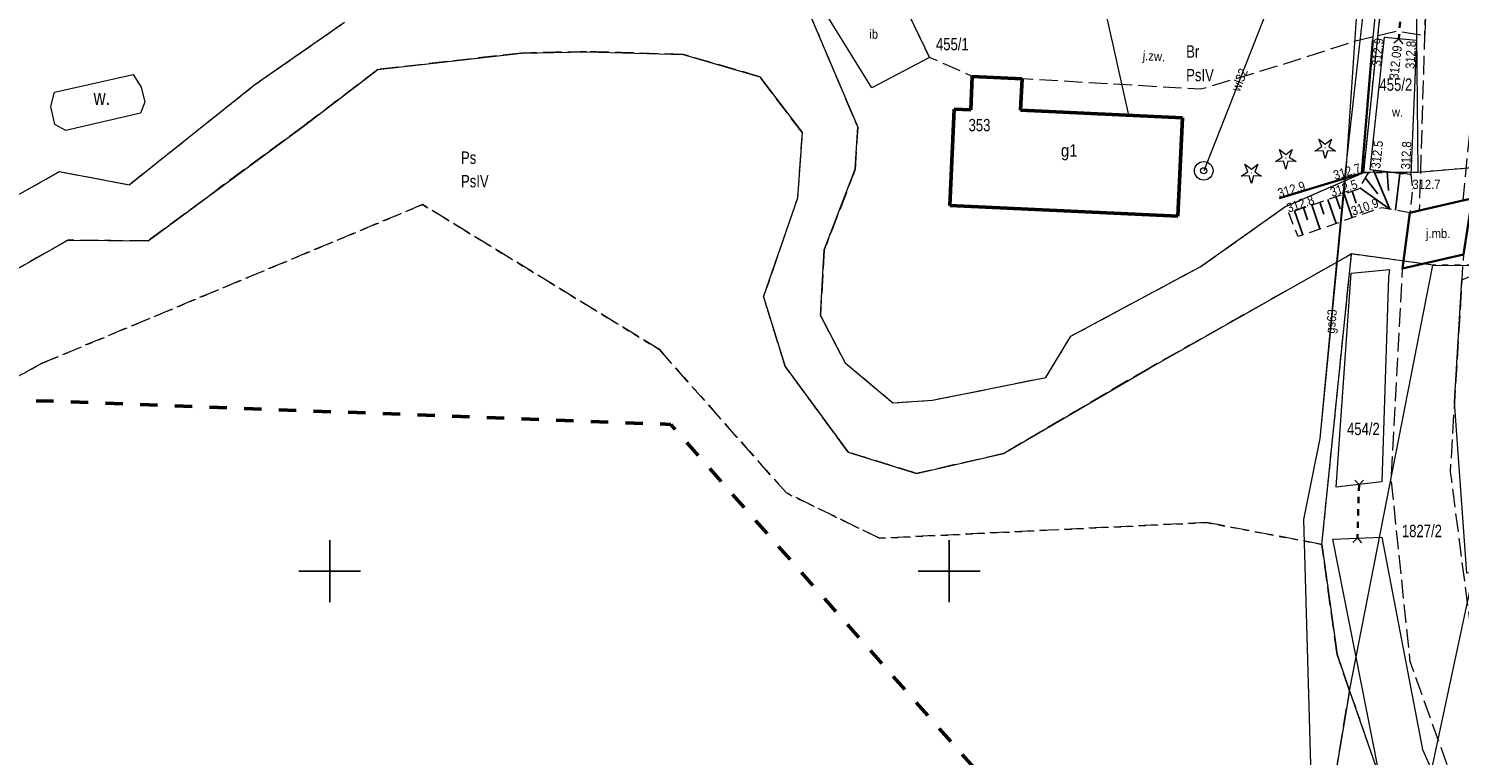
# Model space of a CAD drawing. Header units: metres. Extents: x 7523615 to 7533948, y 5492686 to 5502120.
# Tile 202 of 256: x 7531176 to 7531291, y 5497035 to 5497094. Entities that reach past the tile are written whole.
import ezdxf
from ezdxf.enums import TextEntityAlignment as Align

# ---------------------------------------------------------------- set-up
doc = ezdxf.new("R2010")
doc.units = ezdxf.units.M
for name, pattern in [('1.0_0.5', [1.5, 1, -0.5]), ('1.4_1.4', [2.8, 1.4, -1.4]), ('1.5_0.5', [2, 1.5, -0.5]), ('219-500', [0]), ('egkk-500', [2, 1.5, -0.5]), ('egug-500', [1, 0.5, -0.5]), ('otkz_500', [1, 0.5, -0.5]), ('otob_500', [0])]:
    doc.linetypes.add(name, pattern=pattern)
doc.layers.get('0').update_dxf_attribs({"color": 2, "lineweight": 5})
doc.styles.get("Standard").update_dxf_attribs({"font": 'Working1250', "width": 0.75})
doc.linetypes.add('902-500', pattern='A,3.75,0,[1,ksztalty.shx,S=0.5,R=0,X=0,Y=0],3.75', length=7.5)

# ---------------------------------------------------------------- blocks, each defined once
blk = doc.blocks.new('203')
at = {"linetype": 'Continuous', "lineweight": 0}
h = blk.add_hatch(color=0, dxfattribs=at)
edge = h.paths.add_edge_path()
edge.add_arc((0, 0), 0.045, 0, 360)
blk = doc.blocks.new('PW01')
at = {"linetype": 'Continuous', "lineweight": 13}
h = blk.add_hatch(color=0, dxfattribs=at)
edge = h.paths.add_edge_path()
edge.add_arc((0, 0), 0.045, 0, 360)
blk = doc.blocks.new('OP011')
at = {"linetype": 'Continuous', "lineweight": 13}
h = blk.add_hatch(color=0, dxfattribs=at)
edge = h.paths.add_edge_path()
edge.add_arc((0, 0), 0.05, 0, 360)
at = {"color": 0, "linetype": 'Continuous', "lineweight": 13}
for p, q in [((-0.828, -0.268), (-0.283, 0.093)), ((-0.283, 0.093), (-0.512, 0.706)), ((-0.512, 0.706), (0, 0.299)), ((0, 0.299), (0.512, 0.706)), ((0.512, 0.706), (0.283, 0.093)), ((0.283, 0.093), (0.828, -0.268)), ((-0.175, -0.24), (-0.828, -0.268)), ((0, -0.87), (-0.175, -0.24)), ((0.175, -0.24), (0, -0.87)), ((0.828, -0.268), (0.175, -0.24))]:
    blk.add_line(p, q, dxfattribs=at)
blk = doc.blocks.new('US13')
at = {"color": 0, "linetype": 'Continuous', "lineweight": 13}
for radius in [0.75, 0.25]:
    blk.add_circle((0, 0), radius, dxfattribs=at)
blk = doc.blocks.new('IB05')
at = {"color": 0, "linetype": 'Continuous', "lineweight": 13}
for q in [(0.354, 0.354), (0.354, -0.354)]:
    blk.add_line((0, 0), q, dxfattribs=at)
blk = doc.blocks.new('RAMKA500K')
at = {"color": 0}
for p, q in [((0, 47.5), (0, 52.5)), ((50, 47.5), (50, 52.5)), ((400, 47.5), (400, 52.5)), ((0, 50), (2.5, 50)), ((47.5, 50), (52.5, 50)), ((397.5, 50), (400, 50))]:
    blk.add_line(p, q, dxfattribs=at)

msp = doc.modelspace()

# ---------------------------------------------------------------- linework, layer by layer
at = {"layer": '000 Inne (niezydentyfikowane)', "color": 7, "linetype": 'CONTINUOUS', "lineweight": 25, "flags": 128}
for points in [[(7531284.23, 5497082.39), (7531285.56, 5497079.23)], [(7531285.34, 5497082.26), (7531285.45, 5497080.75)], [(7531283.59, 5497081.75), (7531284.58, 5497080.49)], [(7531286.37, 5497082.13), (7531286.01, 5497079.15)], [(7531280.56, 5497080.03), (7531281.23, 5497078.09)], [(7531281.21, 5497080.26), (7531281.54, 5497079.28)], [(7531281.86, 5497080.48), (7531282.52, 5497078.53)], [(7531282.51, 5497080.7), (7531282.84, 5497079.73)], [(7531283.13, 5497080.96), (7531285.56, 5497079.23)], [(7531277.86, 5497079.11), (7531278.53, 5497077.16)], [(7531278.59, 5497079.36), (7531278.92, 5497078.38)], [(7531279.26, 5497079.59), (7531279.92, 5497077.64)], [(7531279.91, 5497079.81), (7531280.24, 5497078.84)]]:
    msp.add_lwpolyline(points, dxfattribs=at)
at = {"layer": '217-kontur klasyfikacyjny', "color": 7, "linetype": 'egkk-500', "lineweight": 18, "flags": 128}
for points in [[(7531283.45, 5497082.19), (7531285.16, 5497098.7)], [(7531238.52, 5497095.53), (7531242.61, 5497085.87)], [(7531193.97, 5497089.3), (7531201.19, 5497094.33)], [(7531215.47, 5497091.85), (7531203.9, 5497090.52)], [(7531220.72, 5497091.96), (7531215.47, 5497091.85)], [(7531228.53, 5497091.74), (7531220.72, 5497091.96)], [(7531234.72, 5497089.93), (7531228.53, 5497091.74)], [(7531203.9, 5497090.52), (7531197.96, 5497086)], [(7531183.81, 5497081.21), (7531193.97, 5497089.3)], [(7531238.15, 5497085.4), (7531234.72, 5497089.93)], [(7531197.96, 5497086), (7531185.34, 5497076.68)], [(7531242.61, 5497085.87), (7531242.42, 5497082.46)], [(7531237.78, 5497080.16), (7531238.15, 5497085.4)], [(7531166.66, 5497075.79), (7531178.2, 5497082.28)], [(7531178.2, 5497082.28), (7531183.81, 5497081.21)], [(7531242.42, 5497082.46), (7531239.91, 5497075.95)], [(7531277.08, 5497079.42), (7531283.45, 5497082.19)], [(7531235.02, 5497072.15), (7531237.78, 5497080.16)], [(7531207.5, 5497079.61), (7531176.74, 5497066.77)], [(7531226.61, 5497067.9), (7531207.5, 5497079.61)], [(7531270.26, 5497074.59), (7531277.08, 5497079.42)], [(7531178.86, 5497076.73), (7531169.73, 5497071.55)], [(7531185.34, 5497076.68), (7531178.86, 5497076.73)], [(7531239.91, 5497075.95), (7531239.6, 5497070.64)], [(7531282.46, 5497075.62), (7531266.15, 5497066.41)], [(7531280.07, 5497052.17), (7531282.46, 5497075.62)], [(7531259.81, 5497068.98), (7531270.26, 5497074.59)], [(7531236.77, 5497066.53), (7531235.02, 5497072.15)], [(7531239.6, 5497070.64), (7531241.59, 5497066.84)], [(7531257.8, 5497065.65), (7531259.81, 5497068.98)], [(7531236.86, 5497056.32), (7531226.61, 5497067.9)], [(7531176.74, 5497066.77), (7531158.41, 5497056.7)], [(7531241.83, 5497059.61), (7531236.77, 5497066.53)], [(7531241.59, 5497066.84), (7531245.46, 5497063.6)], [(7531266.15, 5497066.41), (7531254.39, 5497059.5)], [(7531249.43, 5497063.97), (7531257.8, 5497065.65)], [(7531245.46, 5497063.6), (7531248.64, 5497063.81)], [(7531248.64, 5497063.81), (7531249.43, 5497063.97)], [(7531247.37, 5497057.9), (7531241.83, 5497059.61)], [(7531254.39, 5497059.5), (7531247.37, 5497057.9)], [(7531244.38, 5497052.66), (7531236.86, 5497056.32)], [(7531270.76, 5497053.93), (7531244.38, 5497052.66)], [(7531280.07, 5497052.17), (7531270.76, 5497053.93)], [(7531281.3, 5497043.27), (7531280.07, 5497052.17)], [(7531282.31, 5497040.35), (7531281.3, 5497043.27)], [(7531272.21, 5496980.25), (7531282.31, 5497040.35)]]:
    msp.add_lwpolyline(points, dxfattribs=at)
at = {"layer": '218-kontur użytku gruntowego', "color": 7, "linetype": 'egug-500', "lineweight": 18, "flags": 128}
for points in [[(7531283.45, 5497082.19), (7531285.16, 5497098.7)], [(7531238.52, 5497095.53), (7531242.61, 5497085.87)], [(7531193.97, 5497089.3), (7531201.19, 5497094.33)], [(7531215.47, 5497091.85), (7531203.9, 5497090.52)], [(7531220.72, 5497091.96), (7531215.47, 5497091.85)], [(7531228.53, 5497091.74), (7531220.72, 5497091.96)], [(7531234.72, 5497089.93), (7531228.53, 5497091.74)], [(7531203.9, 5497090.52), (7531197.96, 5497086)], [(7531183.81, 5497081.21), (7531193.97, 5497089.3)], [(7531238.15, 5497085.4), (7531234.72, 5497089.93)], [(7531197.96, 5497086), (7531185.34, 5497076.68)], [(7531242.61, 5497085.87), (7531242.42, 5497082.46)], [(7531237.78, 5497080.16), (7531238.15, 5497085.4)], [(7531166.66, 5497075.79), (7531178.2, 5497082.28)], [(7531178.2, 5497082.28), (7531183.81, 5497081.21)], [(7531242.42, 5497082.46), (7531239.91, 5497075.95)], [(7531287.84, 5497082.24), (7531297.48, 5497083.06)], [(7531277.08, 5497079.42), (7531283.45, 5497082.19)], [(7531283.45, 5497082.19), (7531287.84, 5497082.24)], [(7531235.02, 5497072.15), (7531237.78, 5497080.16)], [(7531176.74, 5497066.77), (7531207.5, 5497079.61)], [(7531207.5, 5497079.61), (7531226.61, 5497067.9)], [(7531270.26, 5497074.59), (7531277.08, 5497079.42)], [(7531178.86, 5497076.73), (7531169.73, 5497071.55)], [(7531185.34, 5497076.68), (7531178.86, 5497076.73)], [(7531239.91, 5497075.95), (7531239.6, 5497070.64)], [(7531282.46, 5497075.62), (7531266.15, 5497066.41)], [(7531280.07, 5497052.17), (7531282.46, 5497075.62)], [(7531289.02, 5497074.72), (7531282.46, 5497075.62)], [(7531259.81, 5497068.98), (7531270.26, 5497074.59)], [(7531297.27, 5497074.69), (7531289.02, 5497074.72)], [(7531236.77, 5497066.53), (7531235.02, 5497072.15)], [(7531239.6, 5497070.64), (7531241.59, 5497066.84)], [(7531257.8, 5497065.65), (7531259.81, 5497068.98)], [(7531226.61, 5497067.9), (7531236.86, 5497056.32)], [(7531158.41, 5497056.7), (7531176.74, 5497066.77)], [(7531241.83, 5497059.61), (7531236.77, 5497066.53)], [(7531241.59, 5497066.84), (7531245.46, 5497063.6)], [(7531266.15, 5497066.41), (7531254.39, 5497059.5)], [(7531249.43, 5497063.97), (7531257.8, 5497065.65)], [(7531245.46, 5497063.6), (7531248.64, 5497063.81)], [(7531248.64, 5497063.81), (7531249.43, 5497063.97)], [(7531247.37, 5497057.9), (7531241.83, 5497059.61)], [(7531254.39, 5497059.5), (7531247.37, 5497057.9)], [(7531236.86, 5497056.32), (7531244.38, 5497052.66)], [(7531244.38, 5497052.66), (7531270.76, 5497053.93)], [(7531270.76, 5497053.93), (7531280.07, 5497052.17)], [(7531281.3, 5497043.27), (7531280.07, 5497052.17)], [(7531282.31, 5497040.35), (7531281.3, 5497043.27)], [(7531272.21, 5496980.25), (7531282.31, 5497040.35)], [(7531282.31, 5497040.35), (7531286.13, 5497029.35)]]:
    msp.add_lwpolyline(points, dxfattribs=at)
at = {"layer": '219-działka ewidencyjna', "color": 3, "linetype": '219-500', "lineweight": 18, "flags": 128}
for points in [[(7531287.84, 5497082.24), (7531287.47, 5497121.46)], [(7531283.45, 5497082.19), (7531285.16, 5497098.7)], [(7531238.52, 5497095.53), (7531242.61, 5497085.87)], [(7531193.97, 5497089.3), (7531201.19, 5497094.33)], [(7531203.9, 5497090.52), (7531215.47, 5497091.85)], [(7531215.47, 5497091.85), (7531220.72, 5497091.96)], [(7531220.72, 5497091.96), (7531228.53, 5497091.74)], [(7531228.53, 5497091.74), (7531234.72, 5497089.93)], [(7531197.96, 5497086), (7531203.9, 5497090.52)], [(7531183.81, 5497081.21), (7531193.97, 5497089.3)], [(7531234.72, 5497089.93), (7531238.15, 5497085.4)], [(7531185.34, 5497076.68), (7531197.96, 5497086)], [(7531242.42, 5497082.46), (7531242.61, 5497085.87)], [(7531237.78, 5497080.16), (7531238.15, 5497085.4)], [(7531166.66, 5497075.79), (7531178.2, 5497082.28)], [(7531178.2, 5497082.28), (7531183.81, 5497081.21)], [(7531239.91, 5497075.95), (7531242.42, 5497082.46)], [(7531287.84, 5497082.24), (7531297.48, 5497083.06)], [(7531277.08, 5497079.42), (7531283.45, 5497082.19)], [(7531287.84, 5497082.24), (7531283.45, 5497082.19)], [(7531235.02, 5497072.15), (7531237.78, 5497080.16)], [(7531270.26, 5497074.59), (7531277.08, 5497079.42)], [(7531169.73, 5497071.55), (7531178.86, 5497076.73)], [(7531178.86, 5497076.73), (7531185.34, 5497076.68)], [(7531239.6, 5497070.64), (7531239.91, 5497075.95)], [(7531266.15, 5497066.41), (7531282.46, 5497075.62)], [(7531280.07, 5497052.17), (7531282.46, 5497075.62)], [(7531289.02, 5497074.72), (7531282.46, 5497075.62)], [(7531259.81, 5497068.98), (7531270.26, 5497074.59)], [(7531282.31, 5497040.35), (7531289.02, 5497074.72)], [(7531289.02, 5497074.72), (7531297.27, 5497074.69)], [(7531235.02, 5497072.15), (7531236.77, 5497066.53)], [(7531239.6, 5497070.64), (7531241.59, 5497066.84)], [(7531257.8, 5497065.65), (7531259.81, 5497068.98)], [(7531236.77, 5497066.53), (7531241.83, 5497059.61)], [(7531241.59, 5497066.84), (7531245.46, 5497063.6)], [(7531254.39, 5497059.5), (7531266.15, 5497066.41)], [(7531248.64, 5497063.81), (7531257.8, 5497065.65)], [(7531245.46, 5497063.6), (7531248.64, 5497063.81)], [(7531241.83, 5497059.61), (7531247.37, 5497057.9)], [(7531247.37, 5497057.9), (7531254.39, 5497059.5)], [(7531287.43, 5497026.96), (7531294.01, 5497057.71)], [(7531280.07, 5497052.17), (7531281.3, 5497043.27)], [(7531281.3, 5497043.27), (7531282.31, 5497040.35)], [(7531282.31, 5497040.35), (7531272.21, 5496980.25)], [(7531282.31, 5497040.35), (7531286.13, 5497029.35)]]:
    msp.add_lwpolyline(points, dxfattribs=at)
at = {"layer": '312-budynek ewidencyjny', "color": 7, "linetype": 'CONTINUOUS', "lineweight": 50, "flags": 128}
for points in [[(7531251.73, 5497087.26), (7531251.86, 5497089.96)], [(7531251.86, 5497089.96), (7531255.88, 5497089.77)], [(7531255.88, 5497089.77), (7531255.76, 5497087.23)], [(7531250.04, 5497079.54), (7531250.41, 5497087.32)], [(7531250.41, 5497087.32), (7531251.73, 5497087.26)], [(7531255.76, 5497087.23), (7531268.82, 5497086.61)], [(7531268.82, 5497086.61), (7531268.45, 5497078.67)], [(7531268.45, 5497078.67), (7531250.04, 5497079.54)]]:
    msp.add_lwpolyline(points, dxfattribs=at)
at = {"layer": 'brama', "color": 7, "linetype": 'otob_500', "lineweight": 18, "flags": 128}
msp.add_lwpolyline([(7531284.19, 5497092.86), (7531284.77, 5497098.76)], dxfattribs=at)
at = {"layer": 'inna budowla', "color": 7, "linetype": 'CONTINUOUS', "lineweight": 18, "flags": 128}
msp.add_lwpolyline([(7531242.58, 5497099.86), (7531245.1, 5497095.52), (7531246.18, 5497096.15), (7531248.4, 5497091.5), (7531243.75, 5497089.05), (7531238.59, 5497097.41)], close=True, dxfattribs=at)
at = {"layer": 'jezdnia', "color": 7, "linetype": '1.5_0.5', "lineweight": 18, "flags": 128}
for points in [[(7531335.97, 5497170.49), (7531322.66, 5497161.06), (7531320.49, 5497159.25), (7531315.97, 5497155.47), (7531311.38, 5497151.64), (7531306.55, 5497146.53), (7531304.05, 5497142.7), (7531301.41, 5497138.34), (7531297.96, 5497131.14), (7531296.33, 5497125.46), (7531295.23, 5497119.61), (7531294.11, 5497110.28), (7531293.51, 5497102.16), (7531293.2, 5497098.06), (7531292.7, 5497092.84), (7531291.45, 5497079.93), (7531287.96, 5497079.13), (7531288.38, 5497093.23), (7531288.47, 5497096.36), (7531289.02, 5497102.86), (7531290.23, 5497115.86), (7531291.5, 5497124.44), (7531292.3, 5497128.03), (7531293.42, 5497132.02), (7531295.52, 5497136.59), (7531297.34, 5497140.14), (7531299.57, 5497143.86), (7531301.1, 5497146.17), (7531302.06, 5497147.43), (7531303.27, 5497149.27), (7531305.95, 5497152.34), (7531310.18, 5497156.42), (7531315.3, 5497160.43), (7531333.58, 5497173.95), (7531349.31, 5497185.24), (7531356.99, 5497191.27), (7531357.64, 5497191.81), (7531360.56, 5497194.58), (7531366.24, 5497200.87), (7531372.67, 5497211.12), (7531373.96, 5497214.02), (7531380.53, 5497231.21), (7531382.97, 5497235.88), (7531385.61, 5497240.22), (7531388.48, 5497244.57), (7531394.05, 5497251.71), (7531403.47, 5497261.79), (7531406.45, 5497258.59), (7531397.42, 5497248.94), (7531391.78, 5497241.66), (7531386.86, 5497233.84), (7531384.76, 5497229.82), (7531382.56, 5497224.75), (7531377.91, 5497212.15), (7531375.12, 5497206.28), (7531369.49, 5497198.06), (7531365.33, 5497193.25), (7531352.08, 5497182.08)], [(7531289.02, 5497102.86), (7531288.47, 5497096.36), (7531288.38, 5497093.23), (7531286.1, 5497093.6), (7531282.69, 5497092.78), (7531277.03, 5497090.95), (7531270.29, 5497088.92), (7531255.88, 5497089.77), (7531251.86, 5497089.96), (7531248.4, 5497091.5), (7531246.18, 5497096.15), (7531245.1, 5497095.52), (7531242.58, 5497099.86), (7531244.93, 5497101.51), (7531249.32, 5497095.57), (7531257.58, 5497095.37), (7531257.76, 5497098.7), (7531263.93, 5497098.52), (7531263.73, 5497095.32), (7531274.17, 5497094.69), (7531276.43, 5497094.85), (7531281.92, 5497096.54), (7531285.26, 5497098.3), (7531285.74, 5497103.05)], [(7531286.58, 5497074.46), (7531287.17, 5497078.95), (7531287.96, 5497079.13), (7531291.45, 5497079.93), (7531292.2, 5497080.1), (7531291.49, 5497075.57)], [(7531286.58, 5497074.46), (7531291.49, 5497075.57), (7531291.37, 5497073.54), (7531290.77, 5497063.65), (7531290.43, 5497058.06), (7531292.55, 5497041.63), (7531298.28, 5497026.75), (7531304.36, 5497014.48), (7531310.31, 5497002.44), (7531312.92, 5496998.1), (7531314.08, 5496995.71), (7531319.54, 5496989.61), (7531326.18, 5496983.54), (7531333.51, 5496977.27), (7531341.3, 5496970.22), (7531346.98, 5496964.35), (7531350, 5496959.44), (7531352.3, 5496953.5), (7531353.24, 5496949.16), (7531353.45, 5496941.25), (7531352.45, 5496933.43), (7531351.1, 5496925.23), (7531349.5, 5496918.14), (7531347.66, 5496908.57), (7531341.05, 5496890.93), (7531338.69, 5496885.96), (7531334.22, 5496876.59), (7531333.45, 5496875.1), (7531330.32, 5496867.73), (7531328.92, 5496863.78), (7531327.8, 5496860.4), (7531326.63, 5496855.5), (7531325.68, 5496850.09), (7531325.07, 5496843.45), (7531325, 5496839.03), (7531324.63, 5496831.54), (7531324.63, 5496824.27), (7531324.69, 5496821.37), (7531325.21, 5496813.03), (7531325.79, 5496804.87), (7531326.23, 5496801.49), (7531326.16, 5496798.75), (7531325.95, 5496795.58), (7531320.64, 5496791.72), (7531321.92, 5496798.74), (7531321.89, 5496800.13), (7531320.84, 5496811.92), (7531320.33, 5496826.16), (7531320.39, 5496831.51), (7531320.65, 5496839.81), (7531320.75, 5496844.54), (7531322.11, 5496855.12), (7531319.75, 5496856.49), (7531317.14, 5496856.97), (7531317.28, 5496859.44), (7531320.39, 5496859.69), (7531323.15, 5496860.6), (7531324.09, 5496863.56), (7531326.04, 5496868.84), (7531329.16, 5496876.46), (7531329.88, 5496877.69), (7531339.15, 5496897.18), (7531341.16, 5496902.94), (7531340.36, 5496903.04), (7531343.47, 5496911.15), (7531345.25, 5496918.97), (7531347.83, 5496933.36), (7531348.86, 5496941.75), (7531348.66, 5496949), (7531347.62, 5496953.83), (7531345.78, 5496958.3), (7531342.82, 5496962.47), (7531337.73, 5496967.62), (7531323.57, 5496980.04), (7531317.26, 5496985.3), (7531310.18, 5496994.14), (7531306.92, 5496999.84), (7531300.26, 5497012.63), (7531294.26, 5497022.99), (7531287.2, 5497042.71), (7531285.67, 5497057.43)]]:
    msp.add_lwpolyline(points, close=True, dxfattribs=at)
at = {"layer": 'most', "color": 7, "linetype": 'CONTINUOUS', "lineweight": 35, "flags": 128}
msp.add_lwpolyline([(7531287.17, 5497078.95), (7531287.96, 5497079.13), (7531291.45, 5497079.93), (7531292.2, 5497080.1), (7531291.49, 5497075.57), (7531286.58, 5497074.46)], close=True, dxfattribs=at)
at = {"layer": 'ogrodzenie trwałe', "color": 7, "linetype": '902-500', "lineweight": 35, "flags": 128}
msp.add_lwpolyline([(7531276.64, 5497080.14), (7531283.3, 5497082.16), (7531284.19, 5497092.86)], dxfattribs=at)
at = {"layer": 'przepust', "color": 7, "linetype": 'otkz_500', "lineweight": 35, "flags": 128}
for points in [[(7531287.37, 5497106.33), (7531286.27, 5497092.98)], [(7531283.07, 5497057), (7531282.94, 5497052.67)]]:
    msp.add_lwpolyline(points, dxfattribs=at)
at = {"layer": 'przewód elektroenergetyczny podziemny', "color": 7, "linetype": 'CONTINUOUS', "lineweight": 18, "flags": 128}
msp.add_lwpolyline([(7531266.33, 5497107.15), (7531266.36, 5497108.11), (7531263.46, 5497108.27), (7531262.65, 5497095.05), (7531264.47, 5497086.82)], dxfattribs=at)
at = {"layer": 'przewód gazowy', "color": 7, "linetype": 'CONTINUOUS', "lineweight": 18, "flags": 128}
for points in [[(7531292.77, 5497163.47), (7531283.11, 5497143.36), (7531278.15, 5497134.21), (7531279.4, 5497123.99), (7531284.71, 5497110.12), (7531283.68, 5497097.66), (7531281.9, 5497081.77), (7531279.9, 5497060.72)], [(7531279.88, 5497123.13), (7531283.53, 5497119.1), (7531283.99, 5497113.17), (7531283.05, 5497097.85), (7531281.97, 5497081.97), (7531279.9, 5497060.72)], [(7531279.9, 5497060.72), (7531278.58, 5497054.17), (7531279.35, 5497027.73), (7531290.13, 5497008.36), (7531299.23, 5496996.7)]]:
    msp.add_lwpolyline(points, dxfattribs=at)
at = {"layer": 'przewód wodociągowy', "color": 7, "linetype": 'CONTINUOUS', "lineweight": 18, "flags": 128}
msp.add_lwpolyline([(7531274.37, 5497098.02), (7531276.52, 5497097.54), (7531270.54, 5497082.34)], dxfattribs=at)
at = {"layer": 'rów przydrożny (poligon)', "color": 7, "linetype": 'CONTINUOUS', "lineweight": 18, "flags": 128}
for points in [[(7531285.13, 5497093.14), (7531287.72, 5497092.89), (7531287.24, 5497082.03), (7531283.98, 5497082.42)], [(7531282.43, 5497074.08), (7531285.54, 5497074.38), (7531285.44, 5497073.74), (7531284.91, 5497057.21), (7531281.22, 5497056.79)], [(7531291.78, 5497049.83), (7531290.77, 5497063.65), (7531291.37, 5497073.54), (7531295.17, 5497075.11), (7531297.47, 5497074.51), (7531294.36, 5497062.99), (7531294.58, 5497050.07)], [(7531280.96, 5497052.58), (7531284.91, 5497052.76), (7531288.2, 5497035.6), (7531294.1, 5497022.28), (7531298.59, 5497011.57), (7531305.04, 5496999.78), (7531304.1, 5496999.22), (7531297.5, 5497011.13), (7531291.16, 5497020.89), (7531284.61, 5497034.06)]]:
    msp.add_lwpolyline(points, close=True, dxfattribs=at)
at = {"layer": 'skarpa nieumocniona', "color": 7, "linetype": '1.0_0.5', "lineweight": 18, "flags": 128}
msp.add_lwpolyline([(7531287.17, 5497078.95), (7531284.9, 5497079.35), (7531278.15, 5497077.03), (7531277.39, 5497078.95), (7531283.09, 5497080.9), (7531283.98, 5497082.42), (7531287.24, 5497082.03), (7531287.38, 5497080.87)], close=True, dxfattribs=at)
msp.add_lwpolyline([(7531287.17, 5497078.95), (7531284.9, 5497079.35), (7531278.15, 5497077.03), (7531277.39, 5497078.95), (7531283.09, 5497080.9), (7531283.98, 5497082.42), (7531287.24, 5497082.03), (7531287.38, 5497080.87)], close=True, dxfattribs=at)
at = {"layer": 'woda stojąca', "color": 7, "linetype": 'CONTINUOUS', "lineweight": 18, "flags": 128}
msp.add_lwpolyline([(7531184.14, 5497090.11), (7531184.79, 5497089.1), (7531185.09, 5497087.87), (7531184.74, 5497087), (7531178.71, 5497085.59), (7531177.83, 5497086.07), (7531177.51, 5497087.52), (7531177.78, 5497088.7)], close=True, dxfattribs=at)
at = {"layer": 'Zakres', "color": 5, "linetype": '1.4_1.4', "lineweight": 50, "flags": 128}
msp.add_lwpolyline([(7531743.27, 5499246.67), (7531674.19, 5499075.04), (7531617.16, 5499130.01), (7531497.22, 5499019.6), (7531360.69, 5498909.88), (7531137.38, 5498723.26), (7530837.96, 5498471.05), (7530827.29, 5498468.56), (7530555.83, 5498209.93), (7530490.21, 5498246.48), (7530415.42, 5498175.93), (7530370.97, 5498140.65), (7530313.12, 5498105.37), (7530175.54, 5498113.13), (7530201.64, 5498273.29), (7530135.32, 5498299.4), (7530095.81, 5498250.01), (7529934.94, 5498278.94), (7529886.55, 5498254.6), (7529886.96, 5498227.43), (7529861.56, 5498166.05), (7529795.24, 5498157.58), (7529752.2, 5498064.45), (7529512.79, 5498134.24), (7529497.7, 5498245.62), (7529418.48, 5498260.59), (7529163.77, 5498290.23), (7529123.55, 5498137.12), (7529361.33, 5498088.44), (7529468.57, 5498017.18), (7529499.62, 5497998.73), (7529568.05, 5497998.13), (7529612.5, 5497967.79), (7529759.26, 5497962.85), (7529731.04, 5497742.01), (7529837.62, 5497773.43), (7529926.26, 5498000.98), (7530249.5, 5497965.97), (7530399.55, 5498036.46), (7530504.33, 5498041.17), (7530550.19, 5498000.25), (7530485.28, 5497939.57), (7530567.12, 5497896.53), (7530578.58, 5497865.95), (7530414.96, 5497723.67), (7530456.35, 5497670.63), (7530620.04, 5497828.68), (7530672.25, 5497834.44), (7530708.23, 5497874.66), (7530802.89, 5497949.74), (7531291.02, 5497844.85), (7531633.86, 5497783.35), (7531723.76, 5497752.95), (7531716.74, 5497689.82), (7531638.86, 5497701.8), (7531607.99, 5497651.88), (7531593.17, 5497646.23), (7531554.37, 5497551.69), (7531542.2, 5497533.11), (7531433.37, 5497444.09), (7531365.28, 5497382.71), (7531307.01, 5497340.61), (7531265.62, 5497313.74), (7531154.14, 5497225.54), (7531069.47, 5497140.17), (7531095.58, 5497066.79), (7531227.52, 5497061.86), (7531269.85, 5497013.88), (7531267.74, 5496900.28), (7531245.86, 5496824.79), (7531285.37, 5496797.98), (7531257.86, 5496726.01), (7531235.28, 5496726.72), (7531225.4, 5496699.91), (7531197.11, 5496699.88), (7531185.19, 5496624.41), (7531253.8, 5496571.67), (7531243.22, 5496477.48), (7531256.45, 5496456.49), (7531351.7, 5496436.03), (7531399.67, 5496549.62), (7531437.77, 5496640.64), (7531396.85, 5496663.92), (7531455.59, 5496799.21), (7531464.06, 5496818.26), (7531468.64, 5496848.96), (7531480.28, 5496877.18), (7531555.07, 5497002.95), (7531557.66, 5497022.17), (7531504.63, 5497031.87), (7531386.27, 5497072.44), (7531447.65, 5497179.68), (7531472.88, 5497186.56), (7531542.73, 5497165.75), (7531534.96, 5497117.77), (7531587.88, 5497105.78), (7531625.63, 5497206.32), (7531717.2, 5497165.38), (7531739.28, 5497219.08), (7531634.8, 5497264.88), (7531650.32, 5497306.51), (7531689.66, 5497342.67), (7531724.67, 5497377.51), (7531750.16, 5497383.41), (7531790.73, 5497415.16), (7531807.49, 5497435.8), (7531857.05, 5497525.94), (7531880.16, 5497531.76), (7531912.79, 5497579.21), (7531951.42, 5497582.56), (7531983.17, 5497634.77), (7532010.16, 5497686.45), (7532022.45, 5497715.67), (7532045.96, 5497826.68), (7532028.32, 5497890.18), (7532058.84, 5497978.73), (7532130.81, 5498096.73), (7532169.26, 5498228.67), (7532173.67, 5498272.59), (7532173.45, 5498329.02), (7532174.2, 5498362.37), (7532178.84, 5498457.8), (7532136.75, 5498585.56), (7532124.81, 5498799.34), (7532152.62, 5498813.57), (7532125.69, 5499032.47), (7532124.99, 5499095.27), (7532200.95, 5499066.75), (7532264.33, 5499123.02), (7532116.22, 5499183.81), (7531993.34, 5499227.79), (7531913.61, 5499254.72), (7531816.6, 5499290.94), (7531739.75, 5499297.76), (7531571.83, 5499328.1), (7531549.25, 5499297.76), (7531536.55, 5499281.53), (7531425.08, 5499226.5), (7531439.19, 5499201.8), (7531552.78, 5499254.72), (7531607.81, 5499273.77), (7531677.13, 5499271.21)], close=True, dxfattribs=at)

# ---------------------------------------------------------------- block references
at = {"layer": '203-punkt graniczny', "color": 3, "linetype": 'CONTINUOUS', "lineweight": 18}
for p in [(7531215.47, 5497091.85), (7531220.72, 5497091.96), (7531228.53, 5497091.74), (7531203.9, 5497090.52), (7531193.97, 5497089.3), (7531234.72, 5497089.93), (7531197.96, 5497086), (7531242.61, 5497085.87), (7531238.15, 5497085.4), (7531178.2, 5497082.28), (7531242.42, 5497082.46), (7531287.84, 5497082.24), (7531183.81, 5497081.21), (7531283.45, 5497082.19), (7531237.78, 5497080.16), (7531277.08, 5497079.42), (7531178.86, 5497076.73), (7531185.34, 5497076.68), (7531239.91, 5497075.95), (7531282.46, 5497075.62), (7531270.26, 5497074.59), (7531289.02, 5497074.72), (7531235.02, 5497072.15), (7531239.6, 5497070.64), (7531259.81, 5497068.98), (7531236.77, 5497066.53), (7531241.59, 5497066.84), (7531266.15, 5497066.41), (7531257.8, 5497065.65), (7531248.64, 5497063.81), (7531245.46, 5497063.6), (7531241.83, 5497059.61), (7531254.39, 5497059.5), (7531247.37, 5497057.9), (7531280.07, 5497052.17), (7531281.3, 5497043.27), (7531282.31, 5497040.35)]:
    msp.add_blockref('203', p, dxfattribs=at)
at = {"layer": 'drzewo iglaste', "color": 7, "linetype": 'CONTINUOUS', "lineweight": 18}
for p in [(7531280.34, 5497084.2), (7531277.16, 5497083.35), (7531274.38, 5497082.17)]:
    msp.add_blockref('OP011', p, dxfattribs=at)
at = {"layer": 'pikieta naturalna', "color": 7, "linetype": 'CONTINUOUS', "lineweight": 13}
for p in [(7531285.13, 5497093.14), (7531287.72, 5497092.89), (7531283.98, 5497082.42), (7531283.3, 5497082.16), (7531287.24, 5497082.03), (7531276.64, 5497080.14), (7531283.09, 5497080.9), (7531287.38, 5497080.87), (7531277.39, 5497078.95), (7531284.9, 5497079.35)]:
    msp.add_blockref('PW01', p, dxfattribs=at)
at = {"layer": 'pikieta sztuczna', "color": 7, "linetype": 'CONTINUOUS', "lineweight": 13}
msp.add_blockref('PW01', (7531286.27, 5497092.98), dxfattribs=at)
at = {"layer": 'przepust', "color": 7, "linetype": 'CONTINUOUS', "lineweight": 35}
for p, rotation in [((7531286.27, 5497092.98), 265.29), ((7531283.07, 5497057), 448.28), ((7531282.94, 5497052.67), 268.28)]:
    msp.add_blockref('IB05', p, dxfattribs=dict(at, rotation=rotation))
at = {"layer": 'studnia zwykła', "color": 7, "linetype": 'CONTINUOUS', "lineweight": 18}
msp.add_blockref('US13', (7531270.54, 5497082.34), dxfattribs=at)
at = {"layer": 'Wstawianie ramki sekcyjnej z opisem', "color": 7, "linetype": 'CONTINUOUS', "lineweight": 13}
for p in [(7530800, 5497000), (7531200, 5497000)]:
    msp.add_blockref('RAMKA500K', p, dxfattribs=at)

# ---------------------------------------------------------------- texts
at = {"layer": '209-oznaczenie konturu klasyfikacyjnego', "color": 7, "linetype": 'CONTINUOUS', "lineweight": 18, "width": 0.79}
for p in [(7531269.12, 5497090.57), (7531210.6, 5497082)]:
    msp.add_text('PsIV', height=1, dxfattribs=at).set_placement(p, align=Align.TOP_LEFT)
at = {"layer": '210-oznaczenie konturu użytku gruntowego', "color": 7, "linetype": 'CONTINUOUS', "lineweight": 18, "width": 0.79}
for s, p in [('Br', (7531269.12, 5497091.47)), ('Ps', (7531210.6, 5497082.9))]:
    msp.add_text(s, height=1, dxfattribs=at).set_placement(p)
at = {"layer": '211-numer działki ewidencyjnej', "color": 3, "linetype": 'CONTINUOUS', "lineweight": 18, "width": 0.79}
msp.add_text('455/1', height=1, dxfattribs=at).set_placement((7531248.93, 5497093.07), align=Align.TOP_LEFT)
for s, p in [('455/2', (7531284.72, 5497088.8)), ('454/2', (7531282.1, 5497060.99)), ('1827/2', (7531286.53, 5497052.75))]:
    msp.add_text(s, height=1, dxfattribs=at).set_placement(p)
at = {"layer": '312-oznaczenie budynku ewidencyjnego', "color": 7, "linetype": 'CONTINUOUS', "lineweight": 18, "width": 0.79}
msp.add_text('353', height=1, dxfattribs=at).set_placement((7531251.56, 5497085.53))
at = {"layer": '312-oznaczenie budynku ewidencyjnego-Atr117', "color": 7, "width": 0.9}
msp.add_text('g1', height=1, dxfattribs=at).set_placement((7531259.68, 5497083.98), align=Align.MIDDLE_CENTER)
at = {"layer": 'inna budowla-Atr17', "color": 7, "width": 0.9}
msp.add_text('ib', height=0.75, dxfattribs=at).set_placement((7531243.55, 5497093))
at = {"layer": 'jezdnia-Atr17', "color": 7, "width": 0.9}
msp.add_text('j.zw.', height=0.75, rotation=356.624, dxfattribs=at).set_placement((7531265.6, 5497091.28))
msp.add_text('j.mb.', height=0.75, dxfattribs=at).set_placement((7531288.48, 5497076.9))
at = {"layer": 'pikieta naturalna-Atr2', "color": 7, "width": 0.9}
for s, rotation, p in [('312.9', 83.876, (7531284.83, 5497090.76)), ('312.8', 87.469, (7531287.56, 5497090.56)), ('312.5', 83.876, (7531284.78, 5497082.48)), ('312.8', 87.469, (7531287.2, 5497082.44)), ('312.7', 16.872, (7531281.13, 5497081.59)), ('312.9', 16.872, (7531276.64, 5497080.14)), ('312.5', 18.886, (7531280.89, 5497080.22)), ('312.8', 18.886, (7531277.39, 5497078.95)), ('310.9', 18.968, (7531282.59, 5497078.7))]:
    msp.add_text(s, height=0.75, rotation=rotation, dxfattribs=at).set_placement(p)
msp.add_text('312.7', height=0.75, dxfattribs=at).set_placement((7531287.38, 5497080.87))
at = {"layer": 'pikieta sztuczna-Atr2', "color": 7, "width": 0.9}
msp.add_text('312.09', height=0.75, rotation=83.876, dxfattribs=at).set_placement((7531286.24, 5497089.67))
at = {"layer": 'przewód gazowy-Atr1', "color": 7, "width": 0.9}
msp.add_text('gs63', height=0.75, rotation=84.436, dxfattribs=at).set_placement((7531280.73, 5497069.2), align=Align.MIDDLE_LEFT)
at = {"layer": 'przewód wodociągowy-Atr1', "color": 7, "width": 0.9}
msp.add_text('wl32', height=0.75, rotation=68.524, dxfattribs=at).set_placement((7531273.09, 5497088.82), align=Align.MIDDLE_LEFT)
at = {"layer": 'rów przydrożny (poligon)-Atr17', "color": 7, "width": 0.9}
msp.add_text('w.', height=0.75, dxfattribs=at).set_placement((7531285.73, 5497086.71))
at = {"layer": 'woda stojąca-Atr103', "color": 7, "width": 0.8}
msp.add_text('w.', height=1.25, dxfattribs=at).set_placement((7531180.95, 5497087.66))

doc.saveas('drawing.dxf')
